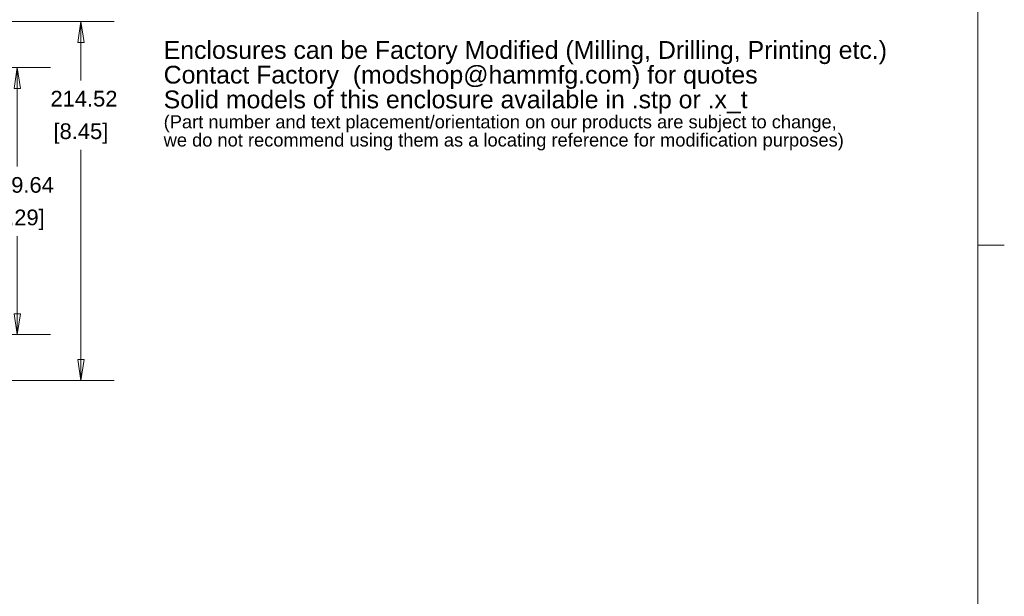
# Model space of a CAD drawing. Header units: millimetres. Extents: x 32 to 1714, y 32 to 1317.
# Tile 19 of 25: x 1126 to 1714, y 465 to 809. Entities that reach past the tile are written whole.
import ezdxf

# ---------------------------------------------------------------- set-up
doc = ezdxf.new("R2010")
doc.units = ezdxf.units.MM
doc.header["$LTSCALE"] = 6.25
for name, color, linetype, lineweight in [('Dimension (ANSI)', 7, 'Continuous', 9), ('Sketch Geometry (ANSI)', 7, 'Continuous', 9), ('Symbol (ANSI)', 7, 'Continuous', 9)]:
    doc.layers.add(name, color=color, linetype=linetype, lineweight=lineweight)
doc.styles.add('Note Text (ANSI)', font='arial.ttf')
doc.dimstyles.new('Default - mm_inch (ANSI)', dxfattribs={"dimscale": 6.25, "dimtxt": 1.5, "dimasz": 2, "dimexe": 3.175, "dimexo": 1, "dimgap": 0.8, "dimtad": 0, "dimtih": 1, "dimtoh": 1, "dimrnd": 1e-08, "dimzin": 4, "dimdsep": 46, "dimtxsty": 'Note Text (ANSI)', "dimblk": 'Filled-1', "dimcen": 0.09, "dimdle": 10, "dimclrd": 256, "dimclre": 256, "dimclrt": 256, "dimadec": 1, "dimazin": 0, "dimtfac": 1.333333, "dimtofl": 0, "dimtmove": 0, "dimatfit": 3, "dimfxl": 1, "dimtolj": 1, "dimtzin": 0, "dimlwd": -1, "dimlwe": -1, "dimarcsym": 0})

# ---------------------------------------------------------------- blocks, each defined once
blk = doc.blocks.new('Borders Default Border')
at = {"layer": 'Sketch Geometry (ANSI)'}
blk.add_line((271.78, 107.95), (274.296, 107.95), dxfattribs=at)
at = {"layer": 'Sketch Geometry (ANSI)', "flags": 128}
blk.add_lwpolyline([(7.62, 7.62), (7.62, 208.28), (271.78, 208.28), (271.78, 7.62), (7.62, 7.62)], dxfattribs=at)
blk = doc.blocks.new('Filled-1')
at = {"color": 0}
for p, q in [((0, 0), (-1, 0.15)), ((-1, 0.15), (-1, -0.15)), ((-1, 0), (0, 0)), ((-1, -0.15), (0, 0))]:
    blk.add_line(p, q, dxfattribs=at)
at = {"color": 0, "flags": 128}
blk.add_lwpolyline([(-1, -0.15), (0, 0), (-1, 0.15), (-1, -0.15)], dxfattribs=at)
at = {"color": 0}
blk.add_solid([(-1, -0.15), (0, 0), (-1, 0.15), (-1, -0.15)], dxfattribs=at)
blk = doc.blocks.new('*D53')
at = {"layer": 'Defpoints', "color": 0, "transparency": 16777216}
for p in [(1033.29, 808.3), (1033.29, 593.78), (1162.59, 593.78)]:
    blk.add_point(p, dxfattribs=at)
at = {"layer": 'Dimension (ANSI)', "transparency": 16777216}
for p, q in [((1039.54, 808.3), (1182.43, 808.3)), ((1162.59, 795.8), (1162.59, 773.17)), ((1162.59, 606.28), (1162.59, 731.58)), ((1039.54, 593.78), (1182.43, 593.78))]:
    blk.add_line(p, q, dxfattribs=at)
at = {"layer": 'Dimension (ANSI)', "transparency": 16777216, "xscale": 12.5, "yscale": 12.5, "zscale": 12.5}
for p, rotation in [((1162.59, 808.3), 90), ((1162.59, 593.78), 270)]:
    blk.add_blockref('Filled-1', p, dxfattribs=dict(at, rotation=rotation))
at = {"layer": 'Dimension (ANSI)', "transparency": 16777216, "char_height": 9.375, "attachment_point": 5, "style": 'Note Text (ANSI)'}
for s, insert in [('\\A1; 214.52', (1162.59, 762.17)), ('\\A1;[8.45]', (1162.59, 741.37))]:
    blk.add_mtext(s, dxfattribs=dict(at, insert=insert))
blk = doc.blocks.new('*D54')
at = {"layer": 'Defpoints', "color": 0, "transparency": 16777216}
for p in [(1051.25, 780.86), (1051.25, 621.22), (1124.59, 621.22)]:
    blk.add_point(p, dxfattribs=at)
at = {"layer": 'Dimension (ANSI)', "transparency": 16777216}
for p, q in [((1057.5, 780.86), (1144.43, 780.86)), ((1124.59, 768.36), (1124.59, 721.65)), ((1124.59, 633.72), (1124.59, 680.06)), ((1057.5, 621.22), (1144.43, 621.22))]:
    blk.add_line(p, q, dxfattribs=at)
at = {"layer": 'Dimension (ANSI)', "transparency": 16777216, "xscale": 12.5, "yscale": 12.5, "zscale": 12.5}
for p, rotation in [((1124.59, 780.86), 90), ((1124.59, 621.22), 270)]:
    blk.add_blockref('Filled-1', p, dxfattribs=dict(at, rotation=rotation))
at = {"layer": 'Dimension (ANSI)', "transparency": 16777216, "char_height": 9.375, "attachment_point": 5, "style": 'Note Text (ANSI)'}
for s, insert in [('\\A1; 159.64', (1124.59, 710.64)), ('\\A1;[6.29]', (1124.59, 689.85))]:
    blk.add_mtext(s, dxfattribs=dict(at, insert=insert))

msp = doc.modelspace()

# ---------------------------------------------------------------- block references
at = {"xscale": 6.25, "yscale": 6.25, "zscale": 6.25}
msp.add_blockref('Borders Default Border', (0, 0), dxfattribs=at)

# ---------------------------------------------------------------- texts
at = {"layer": 'Symbol (ANSI)', "color": 5, "true_color": 0x0000ff, "insert": (1212.0525, 758.2578), "char_height": 10.6250001, "width": 464.399096, "attachment_point": 4, "line_spacing_factor": 0.834474, "style": 'Note Text (ANSI)'}
msp.add_mtext('{\\H1x;Enclosures can be Factory Modified (Milling, Drilling, Printing etc.)\\PContact Factory  (modshop@hammfg.com) for quotes\\H1.2001x; \\H0.83326x;\\PSolid models of this enclosure available in .stp or .x_t\\H1.1736x; \\H0.95231x;\\P\\H0.65789x;(Part number and text placement/orientation on our products are subject to change,\\H1.2337x; \\H0.81056x;\\Pwe do not recommend using them as a locating reference for modification purposes)\\fCalibri|b0|i0|c0|p34;\\H1.0695x; \\H0.93506x;\\P\\H1.0709x; }', dxfattribs=at)

# ---------------------------------------------------------------- dimensions: what is measured, and where the dimension line sits
at = {"layer": 'Dimension (ANSI)'}
for base, p1, p2, text, picture, middle in [((1162.5891, 593.7768), (1033.2856, 808.2968), (1033.2856, 593.7768), ' <>\\X[8.45]', '*D53', (1162.5891, 752.3795)), ((1124.5858, 621.2168), (1051.2456, 780.8568), (1051.2456, 621.2168), ' <>\\X[6.29]', '*D54', (1124.5858, 700.8568))]:
    dim = msp.add_linear_dim(base=base, p1=p1, p2=p2, angle=90, text=text, dimstyle='Default - mm_inch (ANSI)', override={"dimgap": 0.8, "dimdec": 2, "dimpost": '\\X', "dimtol": 0, "dimlim": 0, "dimtp": 0, "dimtm": 0, "dimtdec": 2, "dimatfit": 1}, dxfattribs=at)
    dim.commit()
    dim.dimension.update_dxf_attribs({"geometry": picture, "text_midpoint": middle, "dimtype": 160})

doc.saveas('drawing.dxf')
